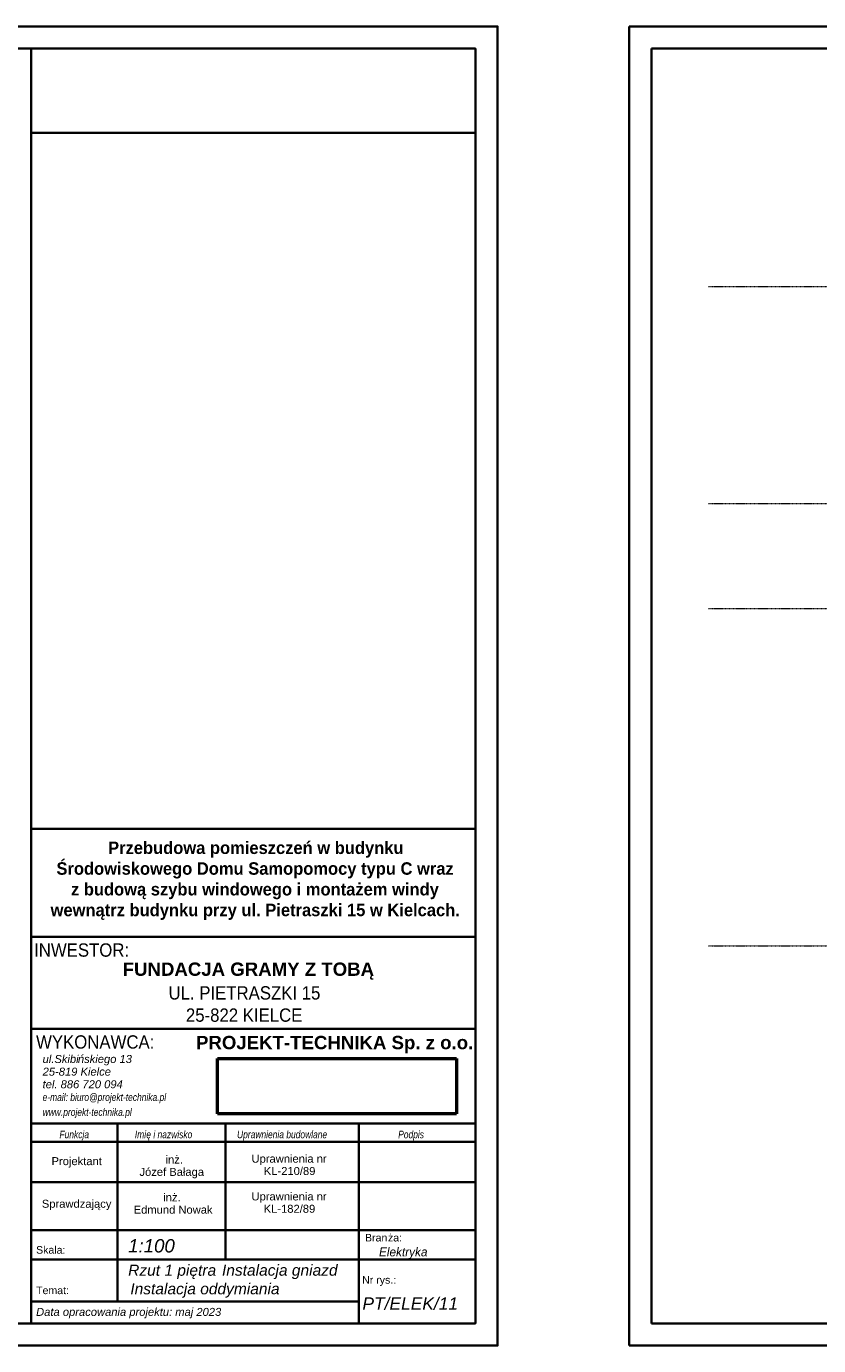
# Model space of a CAD drawing. Header units: centimetres. Extents: x 14504 to 44111, y -18976 to -7683.
# Tile 107 of 141: x 34264 to 36046, y -18976 to -16006. Entities that reach past the tile are written whole.
import ezdxf

# ---------------------------------------------------------------- set-up
doc = ezdxf.new("R2010")
doc.units = ezdxf.units.CM
doc.linetypes.add('Linia siatki', pattern=[0.9925, 0.47, -0.2175, 0.0875, -0.2175])
for name, color, linetype, lineweight in [('_gruba', 90, 'Continuous', 35), ('G-ANNO-TTLB', 6, 'Continuous', 9), ('S-GRID', 8, 'Continuous', 9), ('zbrojenie', 2, 'Continuous', 50)]:
    doc.layers.add(name, color=color, linetype=linetype, lineweight=lineweight)
doc.styles.add('Arial_10', font='arial.ttf', dxfattribs={"height": 1.8})
doc.styles.add('Arial_8', font='arial.ttf', dxfattribs={"height": 350})
doc.styles.add('Arial_9', font='arial.ttf', dxfattribs={"width": 0.9, "height": 2.2})
doc.styles.add('Arial_B', font='arialbd.ttf', dxfattribs={"height": 3})
doc.styles.add('Arial_B_1', font='arialbd.ttf', dxfattribs={"width": 0.95, "height": 2.4})
doc.styles.add('Arial_I', font='ariali.ttf', dxfattribs={"height": 1.8})
doc.styles.add('Arial_I_1', font='ariali.ttf', dxfattribs={"width": 0.8, "height": 1.8})
doc.styles.add('Arial_I_2', font='ariali.ttf', dxfattribs={"width": 0.95, "height": 2})
doc.styles.add('Arial_I_3', font='ariali.ttf', dxfattribs={"height": 3})
picture_1 = doc.add_image_def('image1.jpg', size_in_pixel=(2192, 508))

msp = doc.modelspace()

# ---------------------------------------------------------------- linework, layer by layer
at = {"layer": '_gruba', "ltscale": 10}
for p, q in [((35620.2, -18976.1), (35620.2, -16006.1)), ((35670.2, -18926.1), (35670.2, -16056.1))]:
    msp.add_line(p, q, dxfattribs=at)
at = {"layer": '_gruba'}
for p, q in [((34274.6, -16056.1), (34274.6, -18926.1)), ((34274.6, -16245.4), (35276.2, -16245.4)), ((34272.4, -17812.6), (35274, -17812.6)), ((34274.6, -18055.6), (35274, -18055.6)), ((34274.6, -18055.6), (35274, -18055.6)), ((34274.6, -18262.6), (35274, -18262.6)), ((34274.6, -18476.3), (35274, -18476.3)), ((34468.9, -18476.3), (34468.9, -18876.7)), ((34711.8, -18476.3), (34711.8, -18782)), ((35011.6, -18476.3), (35011.6, -18926.1)), ((34274.6, -18517.6), (35274, -18517.6)), ((34274.6, -18608.4), (35274, -18608.4)), ((34276.7, -18716.5), (35276.2, -18716.5)), ((34276.7, -18782), (35276.2, -18782)), ((35011.6, -18876.7), (34276.7, -18876.7))]:
    msp.add_line(p, q, dxfattribs=at)
for points in [[(29224, -16006.1), (35324, -16006.1), (35324, -18976.1), (29224, -18976.1)], [(35620.2, -16006.1), (40620.2, -16006.1), (40620.2, -18976.1), (35620.2, -18976.1)], [(29274, -18926.1), (35274, -18926.1), (35274, -16056.1), (29274, -16056.1)], [(35670.2, -18926.1), (40570.2, -18926.1), (40570.2, -16056.1), (35670.2, -16056.1)]]:
    msp.add_lwpolyline(points, dxfattribs=at)
at = {"layer": 'S-GRID', "linetype": 'Linia siatki'}
for p, q in [((35798.9, -16591.4), (39321.9, -16591.4)), ((35798.9, -17079.9), (39321.9, -17079.9)), ((35798.9, -17316.9), (39321.9, -17316.9)), ((35798.9, -18076.2), (39321.9, -18076.2))]:
    msp.add_line(p, q, dxfattribs=at)

# ---------------------------------------------------------------- texts
at = {"layer": 'G-ANNO-TTLB', "attachment_point": 1}
for s, insert, char_height, width, style in [('\\A1;\\pi153.657;Przebudowa pomieszczeń w budynku \\P\\pi37.4677;Środowiskowego Domu Samopomocy typu C wraz \\P\\pi70.0917;z\\~budową szybu windowego i montażem windy \\P\\pi24.2675;wewnątrz budynku przy ul. Pietraszki 15 w Kielcach.', (34294, -17841.3), 28, 966.852, 'Arial_B_1'), ('INWESTOR:', (34281.2, -18070.5), 30, 295.021, 'Arial_9'), ('\\pi133.33;FUNDACJA GRAMY Z TOBĄ', (34347.1, -18113.6), 30, 829.17, 'Arial_B'), ('\\pi14.7489;UL. PIETRASZKI 15 \\P\\pi53.8676;25-822 KIELCE', (34568.9, -18167), 30, 366.703, 'Arial_9'), ('WYKONAWCA:', (34285.6, -18277.5), 30, 367.975, 'Arial_9'), ('PROJEKT-TECHNIKA Sp. z o.o.', (34645.4, -18278.8), 30, 647.764, 'Arial_B'), ('ul.Skibi', (34300.3, -18321.8), 18, 96.203, 'Arial_I'), ('ńskiego 13', (34379.7, -18321.8), 18, 145.907, 'Arial_I'), ('25-819 Kielce', (34300.3, -18350.3), 18, 183.586, 'Arial_I'), ('tel. 886 720 094', (34300.3, -18378.7), 18, 214.852, 'Arial_I'), ('e-mail: biuro@projekt-technika.pl', (34300.3, -18408.3), 17, 435.316, 'Arial_I_1'), ('www.projekt-technika.pl', (34300.3, -18441.9), 17, 313.46, 'Arial_I_1'), ('Funkcja', (34338.2, -18492.2), 17, 105.823, 'Arial_I_1'), ('Imi', (34507.8, -18492.2), 17, 38.481, 'Arial_I_1'), ('ę i nazwisko', (34533.6, -18492.2), 17, 161.941, 'Arial_I_1'), ('Uprawnienia budowlane', (34737.8, -18492.2), 17, 319.072, 'Arial_I_1'), ('Podpis', (35100.4, -18492.2), 17, 92.194, 'Arial_I_1'), ('Projektant', (34320.4, -18551.8), 18, 133.882, 'Arial_10'), ('inż.', (34576.9, -18548.2), 18, 109.446, 'Arial_10'), ('Uprawnienia nr ', (34770.3, -18546.2), 18, 205.232, 'Arial_10'), ('Józef Bałaga', (34518.2, -18576), 18, 303.142, 'Arial_10'), ('KL-210/89 ', (34798.1, -18574), 18, 100.211, 'Arial_10'), ('Sprawdzający', (34298.6, -18647.7), 18, 133.882, 'Arial_10'), ('inż.', (34571.7, -18633.2), 18, 109.446, 'Arial_10'), ('Uprawnienia nr ', (34770.3, -18631.2), 18, 205.232, 'Arial_10'), ('Edmund Nowak', (34505.2, -18661), 18, 303.142, 'Arial_10'), ('KL-182/89', (34797.7, -18659), 18, 100.211, 'Arial_10'), ('1:100', (34492.8, -18736.4), 30, 129.873, 'Arial_I_3'), ('Bran', (35025.8, -18724.6), 17, 62.532, 'Arial_8'), ('ża:', (35077.4, -18724.6), 17, 38.481, 'Arial_8'), ('Skala:', (34285.7, -18752.1), 17, 80.97, 'Arial_8'), ('Elektryka', (35057.2, -18755.1), 20, 264.276, 'Arial_I_2'), ('Rzut 1 piętra', (34492.8, -18793.8), 25, 1043.177, 'Arial_I_3'), ('Instalacja gniazd', (34703.9, -18793.7), 25, 1043.177, 'Arial_I_3'), ('Nr rys.:', (35019.3, -18819.6), 17, 92.996, 'Arial_8'), ('Temat:', (34285.7, -18843.2), 17, 91.392, 'Arial_8'), ('Instalacja oddymiania', (34497.7, -18835.6), 25, 1043.177, 'Arial_I_3'), ('PT/ELEK/11', (35019.9, -18867.5), 28, 260.548, 'Arial_I_3'), ('Data opracowania projektu: maj 2023', (34285.7, -18891.2), 18, 544.346, 'Arial_I')]:
    msp.add_mtext(s, dxfattribs=dict(at, insert=insert, char_height=char_height, width=width, style=style))

# ---------------------------------------------------------------- pictures from other files: only their frames are drawn
at = {"layer": 'zbrojenie', "color": 7, "ltscale": 30, "true_color": 0xffffff}
image = msp.add_image(picture_1, insert=(34693.5, -18454.6), size_in_units=(538.4, 124.8), dxfattribs=at)
image.dxf.flags = 7

doc.saveas('drawing.dxf')
